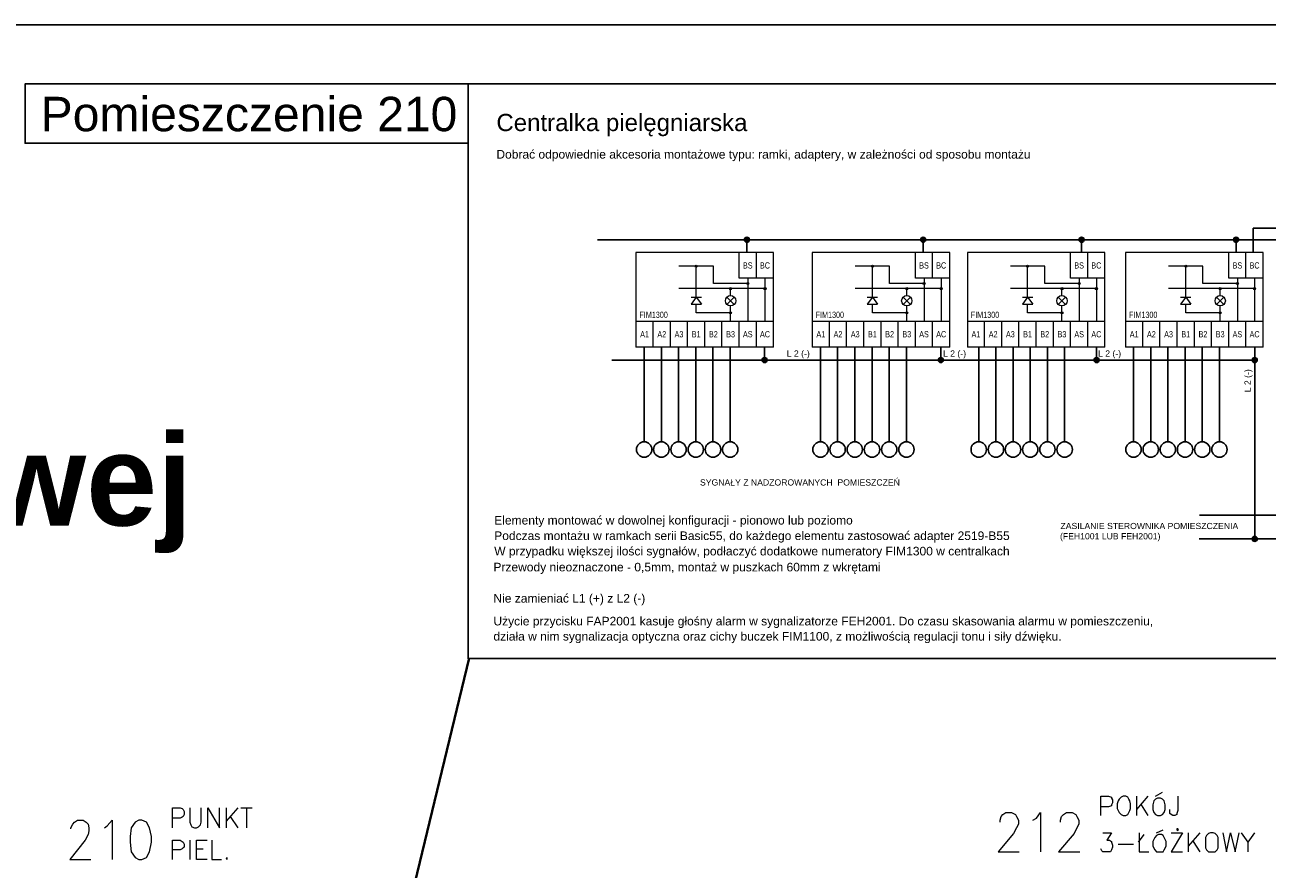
# Model space of a CAD drawing. Header units: millimetres. Extents: x 1 to 17496, y 1 to 30809.
# Tile 216 of 256: x 11268 to 12358, y 22709 to 23450. Entities that reach past the tile are written whole.
import ezdxf
from ezdxf.enums import TextEntityAlignment as Align

# ---------------------------------------------------------------- set-up
doc = ezdxf.new("R2010")
doc.units = ezdxf.units.MM
for name, color, linetype, lineweight in [('0_Przyz_centrale pielegniarskie', 1, 'Continuous', 40), ('2DE_PLS_PNN', 7, 'Continuous', 35), ('2DE_SYM_ABB-SIGNAL', 7, 'Continuous', 18), ('CP_TEXTNORM', 53, 'Continuous', 15)]:
    doc.layers.add(name, color=color, linetype=linetype, lineweight=lineweight)
for name, color, linetype in [('0_Przyz_Opisy oddziałów', 5, 'Continuous'), ('2DE_TXTMARK', 41, 'Continuous'), ('2DE_TXTNUM', 11, 'Continuous'), ('2DE_TXTPIN', 131, 'Continuous'), ('Opisy', 255, 'Continuous'), ('PDF _Geometria', 7, 'Continuous')]:
    doc.layers.add(name, color=color, linetype=linetype)
doc.styles.add('arial', font='arialbd.ttf')
doc.styles.add('CP_ATTR', font='ARIAL.TTF')
doc.styles.add('CP_DESC', font='arial.ttf')
doc.styles.add('CP_ELATT', font='ARIAL.TTF')

# ---------------------------------------------------------------- blocks, each defined once
blk = doc.blocks.new('cpel_sig_SH0009A')
for points in [[(-2.2, 9.75, 1), (-2.8, 9.75, 1)], [(12.8, 4.75, 1), (12.2, 4.75, 1)], [(7.8, 3.25, 1), (7.2, 3.25, 1)], [(17.8, 3.25, 1), (17.2, 3.25, 1)], [(7.8, -3.75, 1), (7.2, -3.75, 1)]]:
    blk.add_hatch(color=256).paths.add_polyline_path(points)
for p, q in [((-20, 13.75), (-20, -13.75)), ((10, 13.75), (-20, 13.75)), ((10, 6.25), (10, 13.75)), ((15, 13.75), (10, 13.75)), ((15, 6.25), (15, 13.75)), ((20, 13.75), (15, 13.75)), ((20, -13.75), (20, 13.75)), ((2.5, 9.75), (-7.5, 9.75)), ((-2.5, 0.75), (-2.5, 9.75)), ((2.5, 4.75), (2.5, 9.75)), ((12.5, 4.75), (2.5, 4.75)), ((15, 6.25), (10, 6.25)), ((12.5, 6.25), (12.5, -6.25)), ((20, 6.25), (15, 6.25)), ((17.5, 6.25), (17.5, -6.25)), ((17.5, 3.25), (-7.5, 3.25)), ((-2.5, 0.75), (-4, -1.25)), ((-4, 0.75), (-1, 0.75)), ((-2.5, 0.75), (-1, -1.25)), ((8.56, 0.81), (6.44, -1.31)), ((8.56, -1.31), (6.44, 0.81)), ((7.5, 1.25), (7.5, 3.25)), ((-4, -1.25), (-1, -1.25)), ((-2.5, -3.75), (-2.5, -1.25)), ((7.5, -6.25), (7.5, -1.75)), ((-15, -6.25), (-20, -6.25)), ((-15, -13.75), (-15, -6.25)), ((-10, -6.25), (-15, -6.25)), ((-10, -13.75), (-10, -6.25)), ((-5, -6.25), (-10, -6.25)), ((-5, -13.75), (-5, -6.25)), ((0, -6.25), (-5, -6.25)), ((7.5, -3.75), (-2.5, -3.75)), ((0, -13.75), (0, -6.25)), ((5, -6.25), (0, -6.25)), ((5, -13.75), (5, -6.25)), ((10, -6.25), (5, -6.25)), ((10, -13.75), (10, -6.25)), ((15, -6.25), (10, -6.25)), ((15, -13.75), (15, -6.25)), ((20, -6.25), (15, -6.25)), ((-15, -13.75), (-20, -13.75)), ((-10, -13.75), (-15, -13.75)), ((-5, -13.75), (-10, -13.75)), ((0, -13.75), (-5, -13.75)), ((5, -13.75), (0, -13.75)), ((10, -13.75), (5, -13.75)), ((15, -13.75), (10, -13.75)), ((20, -13.75), (15, -13.75))]:
    blk.add_line(p, q)
for centre, radius in [((-2.5, 9.75), 0.3), ((12.5, 4.75), 0.3), ((7.5, -0.25), 1.5), ((7.5, 3.25), 0.3), ((17.5, 3.25), 0.3), ((7.5, -3.75), 0.3)]:
    blk.add_circle(centre, radius)
at = {"linetype": 'Continuous', "style": 'CP_ATTR', "flags": 9}
for tag in ['OTHER1', 'MARK2', 'NAME', 'NUMBER', 'GROUP', 'ARTICLE', 'PRODUCT-TYPE', 'ORDER-NO', 'PRODUCER', 'VOLTAGE', 'POWER', 'CHARACTER', 'OTHER', 'LINK', 'CURRENT', 'IP', 'WEIGHT', 'FUNCTION', 'EL-STATUS']:
    blk.add_attdef(tag, text='', height=0.00005, dxfattribs=at).set_placement((-19.48, -13.23), align=Align.MIDDLE_LEFT)
at = {"layer": '2DE_TXTMARK', "linetype": 'ByBlock', "style": 'CP_ELATT', "width": 0.8, "flags": 8}
blk.add_attdef('MARK1', (-19, -5.25), '', height=1.8, dxfattribs=at)
at = {"layer": '2DE_TXTNUM', "linetype": 'ByBlock', "style": 'CP_ELATT', "width": 0.8, "flags": 8}
blk.add_attdef('TAG', text='', height=2.5, dxfattribs=at).set_placement((-22, 11.39), align=Align.RIGHT)
at = {"layer": '2DE_TXTPIN', "linetype": 'ByBlock', "style": 'CP_ELATT', "width": 0.8}
for s, p in [('BS', (12.5, 10)), ('BC', (17.5, 10)), ('A1', (-17.5, -10)), ('A2', (-12.5, -10)), ('A3', (-7.5, -10)), ('B1', (-2.5, -10)), ('B2', (2.5, -10)), ('B3', (7.5, -10)), ('AS', (12.5, -10)), ('AC', (17.5, -10))]:
    blk.add_text(s, height=1.8, dxfattribs=at).set_placement(p, align=Align.MIDDLE_CENTER)

msp = doc.modelspace()

# ---------------------------------------------------------------- hatches: boundary and pattern name
at = {"layer": '2DE_PLS_PNN', "lineweight": -3}
h = msp.add_hatch(color=1, dxfattribs=at)
h.dxf.hatch_style = 1
h.paths.add_polyline_path([(11904.1, 23261.3, 1), (11899.7, 23261.3, 1)])
h = msp.add_hatch(color=1, dxfattribs=at)
h.dxf.hatch_style = 1
h.paths.add_polyline_path([(12058.7, 23261.3, 1), (12054.3, 23261.3, 1)])
h = msp.add_hatch(color=1, dxfattribs=at)
h.dxf.hatch_style = 1
h.paths.add_polyline_path([(12197.7, 23261.3, 1), (12193.3, 23261.3, 1)])
h = msp.add_hatch(color=1, dxfattribs=at)
h.dxf.hatch_style = 1
h.paths.add_polyline_path([(12333.2, 23261.3, 1), (12328.8, 23261.3, 1)])
h = msp.add_hatch(color=5, dxfattribs=at)
h.dxf.hatch_style = 1
h.paths.add_polyline_path([(11919.6, 23155.8, 1), (11915.2, 23155.8, 1)])
h = msp.add_hatch(color=5, dxfattribs=at)
h.dxf.hatch_style = 1
h.paths.add_polyline_path([(12074.2, 23155.8, 1), (12069.8, 23155.8, 1)])
h = msp.add_hatch(color=5, dxfattribs=at)
h.dxf.hatch_style = 1
h.paths.add_polyline_path([(12210.8, 23155.8, 1), (12206.4, 23155.8, 1)])
h = msp.add_hatch(color=5, dxfattribs=at)
h.dxf.hatch_style = 1
h.paths.add_polyline_path([(12349.5, 23155.8, 1), (12345.1, 23155.8, 1)])
h = msp.add_hatch(color=5, dxfattribs=at)
h.dxf.hatch_style = 1
h.paths.add_polyline_path([(12349.5, 22998.9, 1), (12345.1, 22998.9, 1)])

# ---------------------------------------------------------------- linework, layer by layer
at = {"lineweight": -3}
msp.add_lwpolyline([(11657.3, 23398), (13003.9, 23398), (13003.9, 22893.9), (11657.3, 22893.9)], close=True, dxfattribs=at)
at = {"layer": '0_Przyz_centrale pielegniarskie'}
msp.add_lwpolyline([(11430.7, 21953.6), (11658.2, 22894.4)], dxfattribs=at)
at = {"layer": '2DE_PLS_PNN', "color": 5, "lineweight": -3, "ltscale": 5}
for p, q in [((12346, 23271.5), (12346, 23250.1)), ((12583.2, 23271.5), (12346, 23271.5)), ((11917.4, 23167.1), (11917.4, 23155.8)), ((12072, 23167.1), (12072, 23155.8)), ((12208.6, 23167.1), (12208.6, 23155.8)), ((12347.3, 23167.1), (12347.3, 22998.9)), ((11783.5, 23155.8), (12347.3, 23155.8)), ((12298.5, 22998.9), (12547.1, 22998.9))]:
    msp.add_line(p, q, dxfattribs=at)
at = {"layer": '2DE_PLS_PNN', "color": 1, "lineweight": -3, "ltscale": 2}
for p, q in [((12568.3, 23261.3), (11770.7, 23261.3)), ((11901.9, 23261.3), (11901.9, 23250.1)), ((12056.5, 23261.3), (12056.5, 23250.1)), ((12195.5, 23261.3), (12195.5, 23250.1)), ((12331, 23261.3), (12331, 23250.1))]:
    msp.add_line(p, q, dxfattribs=at)
at = {"layer": '2DE_PLS_PNN', "color": 7, "lineweight": -3, "ltscale": 5}
for p, q in [((11811.7, 23167.1), (11811.7, 23084.1)), ((11826.8, 23167.1), (11826.8, 23084.1)), ((11841.9, 23167.1), (11841.9, 23084.1)), ((11857, 23167.1), (11857, 23084.1)), ((11872.1, 23167.1), (11872.1, 23084.1)), ((11887.2, 23167.1), (11887.2, 23084.1)), ((11966.4, 23167.1), (11966.4, 23084.1)), ((11981.4, 23167.1), (11981.4, 23084.1)), ((11996.5, 23167.1), (11996.5, 23084.1)), ((12011.6, 23167.1), (12011.6, 23084.1)), ((12026.7, 23167.1), (12026.7, 23084.1)), ((12041.8, 23167.1), (12041.8, 23084.1)), ((12105.2, 23167.1), (12105.2, 23084.1)), ((12120.3, 23167.1), (12120.3, 23084.1)), ((12135.3, 23167.1), (12135.3, 23084.1)), ((12150.4, 23167.1), (12150.4, 23084.1)), ((12165.5, 23167.1), (12165.5, 23084.1)), ((12180.6, 23167.1), (12180.6, 23084.1)), ((12241, 23167.1), (12241, 23084.1)), ((12256.1, 23167.1), (12256.1, 23084.1)), ((12271.1, 23167.1), (12271.1, 23084.1)), ((12286.2, 23167.1), (12286.2, 23084.1)), ((12301.3, 23167.1), (12301.3, 23084.1)), ((12316.4, 23167.1), (12316.4, 23084.1))]:
    msp.add_line(p, q, dxfattribs=at)
at = {"layer": '2DE_PLS_PNN', "color": 1, "lineweight": -3, "ltscale": 5}
msp.add_line((12298.9, 23019.7), (12532, 23019.7), dxfattribs=at)
at = {"layer": '2DE_PLS_PNN', "lineweight": -3}
msp.add_lwpolyline([(11657.3, 23398), (11268.6, 23398), (11268.6, 23345.9), (11657.3, 23345.9)], close=True, dxfattribs=at)
at = {"layer": '2DE_PLS_PNN', "color": 1, "lineweight": -3}
for centre in [(11901.9, 23261.3), (12056.5, 23261.3), (12195.5, 23261.3), (12331, 23261.3)]:
    msp.add_circle(centre, 2.21, dxfattribs=at)
at = {"layer": '2DE_PLS_PNN', "color": 5, "lineweight": -3}
for centre in [(11917.4, 23155.8), (12072, 23155.8), (12208.6, 23155.8), (12347.3, 23155.8), (12347.3, 22998.9)]:
    msp.add_circle(centre, 2.21, dxfattribs=at)
at = {"layer": '2DE_PLS_PNN', "color": 7, "lineweight": -3, "ltscale": 5}
for centre in [(11811.7, 23077.3), (11826.8, 23077.3), (11841.9, 23077.3), (11857, 23077.3), (11872.1, 23077.3), (11887.2, 23077.3), (11966.4, 23077.3), (11981.4, 23077.3), (11996.5, 23077.3), (12011.6, 23077.3), (12026.7, 23077.3), (12041.8, 23077.3), (12105.2, 23077.3), (12120.3, 23077.3), (12135.3, 23077.3), (12150.4, 23077.3), (12165.5, 23077.3), (12180.6, 23077.3), (12241, 23077.3), (12256.1, 23077.3), (12271.1, 23077.3), (12286.2, 23077.3), (12301.3, 23077.3), (12316.4, 23077.3)]:
    msp.add_circle(centre, 6.75, dxfattribs=at)
at = {"layer": 'Opisy', "lineweight": 18}
for points in [[(12212.4, 22756.4), (12212.4, 22773.2), (12219.1, 22773.2), (12221.7, 22772.4), (12221.7, 22771.5), (12222.5, 22769.9), (12222.5, 22767.3), (12221.7, 22765.7), (12221.7, 22764.8), (12219.1, 22764), (12212.4, 22764)], [(12243.6, 22773.2), (12243.6, 22756.4)], [(12253.7, 22773.2), (12243.6, 22761.4)], [(12260.4, 22773.2), (12266.3, 22776.6)], [(12279.8, 22773.2), (12279.8, 22760.6), (12278.9, 22758.1), (12278.9, 22757.2), (12277.3, 22756.4), (12275.6, 22756.4), (12273.9, 22757.2), (12273, 22758.1), (12273, 22761.4)], [(11398, 22745.4), (11398, 22763.1), (11404.7, 22763.1), (11406.4, 22762.3), (11407.2, 22761.4), (11408.1, 22759.8), (11408.1, 22757.2), (11407.2, 22755.5), (11406.4, 22754.7), (11404.7, 22753.9), (11398, 22753.9)], [(11413.1, 22763.1), (11413.1, 22750.5), (11414, 22748), (11414.8, 22746.3), (11417.3, 22745.4), (11419, 22745.4), (11420.7, 22746.3), (11422.4, 22748), (11423.2, 22750.5), (11423.2, 22763.1)], [(11429.1, 22745.4), (11429.1, 22763.1), (11439.2, 22745.4), (11439.2, 22763.1)], [(11445.1, 22763.1), (11445.1, 22745.4)], [(11455.2, 22763.1), (11445.1, 22751.3)], [(11448.5, 22755.5), (11455.2, 22745.4)], [(11457.8, 22763.1), (11467.9, 22763.1)], [(11462.8, 22763.1), (11462.8, 22745.4)], [(12124, 22750.5), (12124, 22752.2), (12124.8, 22755.5), (12126.5, 22757.2), (12129, 22758.9), (12134.1, 22758.9), (12137.4, 22757.2), (12138.3, 22755.5), (12140, 22752.2), (12140, 22748.8), (12138.3, 22745.4), (12135.8, 22740.4), (12122.3, 22724.4), (12140.8, 22724.4)], [(12152.6, 22752.2), (12156, 22753.9), (12159.3, 22758.9), (12159.3, 22724.4)], [(12177, 22750.5), (12177, 22752.2), (12177.9, 22755.5), (12179.6, 22757.2), (12182.1, 22758.9), (12187.1, 22758.9), (12190.5, 22757.2), (12191.3, 22755.5), (12193, 22752.2), (12193, 22748.8), (12191.3, 22745.4), (12188.8, 22740.4), (12175.3, 22724.4), (12193.9, 22724.4)], [(12247.8, 22765.7), (12253.7, 22756.4)], [(11308.7, 22744.6), (11308.7, 22745.4), (11310.4, 22748.8), (11312.1, 22750.5), (11314.6, 22752.2), (11319.6, 22752.2), (11322.2, 22750.5), (11323.9, 22748.8), (11324.7, 22745.4), (11324.7, 22742.9), (11323.9, 22739.5), (11321.3, 22734.5), (11307.9, 22717.6), (11326.4, 22717.6)], [(11338.2, 22745.4), (11340.7, 22747.1), (11344.9, 22752.2), (11344.9, 22717.6)], [(11398, 22717.6), (11398, 22734.5), (11404.7, 22734.5), (11406.4, 22733.6), (11407.2, 22732.8), (11408.1, 22731.1), (11408.1, 22728.6), (11407.2, 22727.8), (11406.4, 22726.9), (11404.7, 22726.1), (11398, 22726.1)], [(11413.1, 22734.5), (11413.1, 22717.6)], [(11428.3, 22717.6), (11419, 22717.6), (11419, 22734.5), (11428.3, 22734.5)], [(11432.5, 22734.5), (11432.5, 22717.6), (11440.9, 22717.6)], [(12214.1, 22741.2), (12221.7, 22741.2), (12217.5, 22734.5), (12220, 22734.5), (12221.7, 22733.6), (12221.7, 22732.8), (12222.5, 22730.3), (12222.5, 22728.6), (12221.7, 22726.1), (12220.8, 22724.4), (12214.1, 22724.4), (12213.2, 22725.2), (12212.4, 22726.9)], [(12245.3, 22732.8), (12250.3, 22739.5)], [(12246.1, 22741.2), (12246.1, 22724.4), (12254.5, 22724.4)], [(12261.3, 22741.2), (12267.1, 22743.8)], [(12273.9, 22741.2), (12284, 22741.2), (12273.9, 22724.4), (12284, 22724.4)], [(12289, 22741.2), (12289, 22724.4)], [(12299.2, 22741.2), (12289, 22729.4)], [(12293.3, 22733.6), (12299.2, 22724.4)], [(12319.4, 22741.2), (12322.7, 22724.4), (12326.1, 22741.2), (12330.3, 22724.4), (12333.7, 22741.2)], [(12335.4, 22741.2), (12341.3, 22732.8), (12341.3, 22724.4)], [(12347.2, 22741.2), (12341.3, 22732.8)], [(11419, 22726.9), (11424.9, 22726.9)], [(12227.6, 22731.1), (12241, 22731.1)]]:
    msp.add_lwpolyline(points, dxfattribs=at)
for points in [[(12231.8, 22773.2), (12230.1, 22772.4), (12228.4, 22770.7), (12227.6, 22769), (12226.7, 22766.5), (12226.7, 22762.3), (12227.6, 22760.6), (12228.4, 22758.9), (12230.1, 22757.2), (12231.8, 22756.4), (12234.3, 22756.4), (12236, 22757.2), (12236.8, 22758.9), (12237.7, 22760.6), (12238.5, 22762.3), (12238.5, 22766.5), (12237.7, 22769), (12236.8, 22770.7), (12236, 22772.4), (12234.3, 22773.2)], [(12262.1, 22771.5), (12260.4, 22770.7), (12258.7, 22769), (12257.9, 22765.7), (12257.9, 22761.4), (12258.7, 22758.9), (12260.4, 22757.2), (12262.1, 22756.4), (12264.6, 22756.4), (12266.3, 22757.2), (12268, 22758.9), (12268.8, 22761.4), (12268.8, 22765.7), (12268, 22769), (12266.3, 22770.7), (12264.6, 22771.5)], [(11368.5, 22752.2), (11365.1, 22750.5), (11361.8, 22745.4), (11360.9, 22737.9), (11360.9, 22732.8), (11361.8, 22724.4), (11365.1, 22719.3), (11368.5, 22717.6), (11371, 22717.6), (11375.2, 22719.3), (11377.8, 22724.4), (11379.4, 22732.8), (11379.4, 22737.9), (11377.8, 22745.4), (11375.2, 22750.5), (11371, 22752.2)], [(12280.6, 22743.8), (12279.8, 22744.6), (12278.9, 22744.6), (12278.9, 22743.8), (12279.8, 22742.9), (12279.8, 22743.8)], [(12262.9, 22739.5), (12261.3, 22738.7), (12259.6, 22737), (12257.9, 22733.6), (12257.9, 22729.4), (12259.6, 22726.1), (12261.3, 22724.4), (12267.1, 22724.4), (12268, 22726.1), (12269.7, 22729.4), (12269.7, 22733.6), (12268, 22737), (12267.1, 22738.7), (12265.5, 22739.5)], [(12308.4, 22741.2), (12306.7, 22740.4), (12305, 22738.7), (12304.2, 22737), (12304.2, 22727.8), (12305, 22726.1), (12306.7, 22724.4), (12312.6, 22724.4), (12314.3, 22726.1), (12315.2, 22727.8), (12315.2, 22737), (12314.3, 22738.7), (12312.6, 22740.4), (12310.9, 22741.2)], [(11446, 22719.3), (11445.1, 22718.5), (11446, 22717.6)]]:
    msp.add_lwpolyline(points, close=True, dxfattribs=at)
at = {"layer": 'PDF _Geometria'}
msp.add_lwpolyline([(1887, 23449.8), (14038.1, 23449.8), (14038.1, 19447), (1887, 19447)], close=True, dxfattribs=at)

# ---------------------------------------------------------------- block references
at = {"layer": '2DE_SYM_ABB-SIGNAL', "lineweight": -3, "xscale": 3.017769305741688, "yscale": 3.017769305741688, "zscale": 3.017769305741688}
for p in [(11864.9, 23208.6), (12019.5, 23208.6), (12155.6, 23208.6), (12294.4, 23208.6)]:
    msp.add_blockref('cpel_sig_SH0009A', p, dxfattribs=at).add_auto_attribs({'MARK1': 'FIM1300'})

# ---------------------------------------------------------------- texts
at = {"layer": '0_Przyz_centrale pielegniarskie', "color": 7, "lineweight": -3, "style": 'CP_DESC'}
for s, height, p in [('Centralka pielęgniarska', 15.089, (11682.1, 23356.6)), ('Dobrać odpowiednie akcesoria montażowe typu: ramki, adaptery, w zależności od sposobu montażu', 7.544, (11682.1, 23332.5)), ('SYGNAŁY Z NADZOROWANYCH  POMIESZCZEŃ', 5.432, (11860.7, 23045.7)), ('Elementy montować w dowolnej konfiguracji - pionowo lub poziomo', 7.544, (11680.2, 23011.5)), ('Podczas montażu w ramkach serii Basic55, do każdego elementu zastosować adapter 2519-B55', 7.544, (11680.2, 22997.9)), ('ZASILANIE STEROWNIKA POMIESZCZENIA', 5.432, (12176.9, 23007.5)), ('(FEH1001 LUB FEH2001)', 5.432, (12176.5, 22998.5)), ('W przypadku większej ilości sygnałów, podłaczyć dodatkowe numeratory FIM1300 w centralkach ', 7.544, (11680.2, 22984.4)), ('Przewody nieoznaczone - 0,5mm, montaż w puszkach 60mm z wkrętami', 7.544, (11679.5, 22970.4)), ('Nie zamieniać L1 (+) z L2 (-)', 7.544, (11679.5, 22943)), ('Użycie przycisku FAP2001 kasuje głośny alarm w sygnalizatorze FEH2001. Do czasu skasowania alarmu w pomieszczeniu, ', 7.5444, (11679.5, 22923)), ('działa w nim sygnalizacja optyczna oraz cichy buczek FIM1100, z możliwością regulacji tonu i siły dźwięku.', 7.5444, (11679.5, 22909.7))]:
    msp.add_text(s, height=height, dxfattribs=at).set_placement(p)
at = {"layer": '0_Przyz_Opisy oddziałów', "style": 'arial'}
msp.add_text('Klinika Rehabilitacji Ortopedycznej i Pourazowej', height=80, dxfattribs=at).set_placement((8838.4, 23010.6))
at = {"layer": 'CP_TEXTNORM', "color": 7, "lineweight": -3, "style": 'CP_DESC'}
msp.add_text('Pomieszczenie 210', height=30.178, dxfattribs=at).set_placement((11282.3, 23356.5))
at = {"layer": 'CP_TEXTNORM', "lineweight": -3, "style": 'CP_DESC'}
for p in [(11936.8, 23158.8), (12073.9, 23158.8), (12209.9, 23158.8)]:
    msp.add_text('L 2 (-)', height=5.43, dxfattribs=at).set_placement(p)
msp.add_text('L 2 (-)', height=5.43, rotation=90, dxfattribs=at).set_placement((12343.8, 23127.5))

doc.saveas('drawing.dxf')
